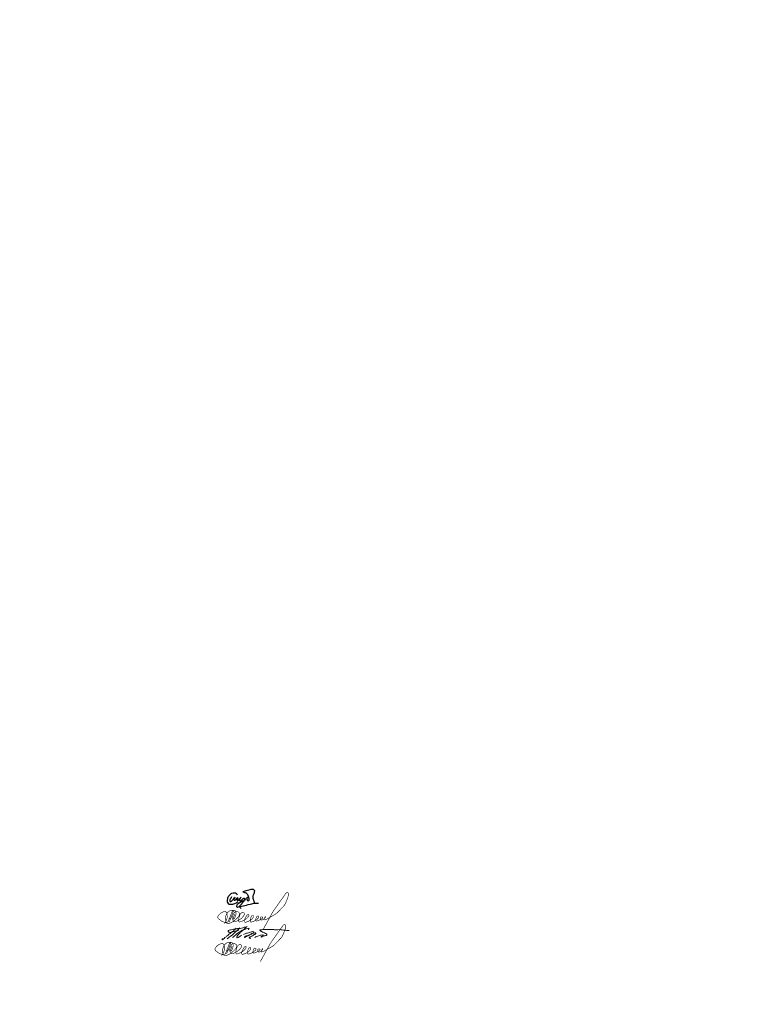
# Model space of a CAD drawing. Header units: millimetres. Extents: x 0 to 1470, y 0 to 297.
# Tile 1 of 4: x 0 to 224, y 0 to 297. Entities that reach past the tile are written whole.
import ezdxf

# ---------------------------------------------------------------- set-up
doc = ezdxf.new("R2010")
doc.units = ezdxf.units.MM
doc.linetypes.add('K5LT32770', pattern=[0])
doc.linetypes.add('K5LT_THIN', pattern=[0])

# ---------------------------------------------------------------- blocks, each defined once
blk = doc.blocks.new('U17')
at = {"color": 7, "linetype": 'K5LT32770', "lineweight": 30}
for points, knots in [([(65.64802958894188, 32.93018809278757), (65.57389807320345, 33.08664052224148), (65.47774436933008, 33.21484546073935), (65.35956847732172, 33.31480290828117), (65.20066693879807, 33.44920758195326), (64.96830061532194, 33.52954430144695), (64.76341551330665, 33.56480253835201), (64.48327913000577, 33.61301060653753), (64.14840455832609, 33.55010055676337), (63.88841680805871, 33.43980272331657), (63.56780752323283, 33.30378666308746), (63.28510540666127, 33.00341556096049), (63.07111032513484, 32.7186499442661), (62.86763211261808, 32.44787924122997), (62.69330624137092, 32.11644261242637), (62.61918791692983, 31.78595901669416), (62.56410815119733, 31.54036578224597), (62.52996644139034, 31.26083070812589), (62.58072643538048, 31.01672938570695), (62.62609304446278, 30.79856448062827), (62.71279613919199, 30.52847333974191), (62.86918754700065, 30.39173031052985), (63.03875577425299, 30.2434659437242), (63.34839377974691, 30.22278592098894), (63.59034032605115, 30.19942290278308), (63.99933687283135, 30.15992908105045), (64.43515831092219, 30.29819433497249), (64.83072310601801, 30.43019179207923), (65.18131956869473, 30.5471836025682), (65.51785753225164, 30.70743977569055), (65.84033699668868, 30.91096031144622)], [0, 0, 0, 0, 1, 1, 1, 2, 2, 2, 3, 3, 3, 4, 4, 4, 5, 5, 5, 6, 6, 6, 7, 7, 7, 8, 8, 8, 9, 9, 9, 10, 10, 10, 10]), ([(63.90764754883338, 32.43980420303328), (63.82708218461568, 32.25896263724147), (63.73413360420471, 32.08588597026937), (63.6288018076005, 31.92057420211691), (63.54389885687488, 31.78732424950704), (63.39061274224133, 31.68197958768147), (63.34995606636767, 31.53595938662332), (63.32196530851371, 31.43542937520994), (63.29733624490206, 31.30046702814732), (63.34034069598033, 31.20903679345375), (63.36985584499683, 31.14628568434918), (63.43439410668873, 31.0738873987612), (63.49418662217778, 31.04557549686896), (63.59063317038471, 30.99990782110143), (63.74450772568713, 31.06518509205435), (63.84995532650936, 31.11288308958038), (64.00243464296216, 31.18185533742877), (64.10272356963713, 31.35382595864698), (64.22495477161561, 31.47826716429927), (64.49842871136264, 31.75668565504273), (65.08838588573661, 32.47783931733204), (65.00379977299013, 32.35326586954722), (64.9661659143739, 32.29784093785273), (64.7538908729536, 32.0957215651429), (64.6864925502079, 31.93980494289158), (64.63672406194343, 31.82467248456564), (64.55655841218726, 31.67019873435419), (64.59995421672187, 31.56480549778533), (64.62679818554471, 31.49961088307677), (64.69966051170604, 31.41642894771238), (64.76341551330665, 31.39172883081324), (64.85149544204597, 31.35760469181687), (64.98468827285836, 31.4346769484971), (65.08072273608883, 31.47826716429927), (65.35652500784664, 31.60345431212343), (65.62594352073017, 32.31813446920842), (65.66726032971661, 32.21865068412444), (65.69242929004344, 32.15804814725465), (65.57555433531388, 31.84195393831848), (65.57110662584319, 31.65134383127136), (65.56857521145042, 31.54285806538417), (65.53265342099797, 31.37009790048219), (65.59033736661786, 31.32442123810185), (65.64686600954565, 31.27965939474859), (65.81763051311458, 31.3242181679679), (65.90764458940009, 31.37249809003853), (65.97822970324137, 31.41035709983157), (66.03098917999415, 31.48644229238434), (66.09033662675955, 31.54557475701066), (66.33045072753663, 31.78481906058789), (66.74284061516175, 32.38282576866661), (66.7345664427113, 32.33403512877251), (66.72821365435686, 32.29657439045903), (66.3734614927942, 31.91876553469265), (66.3211055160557, 31.67057457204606), (66.29788685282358, 31.56050762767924), (66.24795328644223, 31.40963981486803), (66.30187477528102, 31.32442123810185), (66.33961981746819, 31.26476823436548), (66.4352179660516, 31.20482256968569), (66.50379755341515, 31.18980605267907), (66.62784105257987, 31.16264489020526), (66.76838475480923, 31.31923152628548), (66.88841236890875, 31.40134420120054), (67.04300258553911, 31.50710166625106), (67.16649518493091, 31.65605500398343), (67.31148866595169, 31.7763436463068), (67.39044022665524, 31.84184297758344), (67.46213003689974, 31.92059518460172), (67.55187292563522, 31.96865105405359), (67.5945684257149, 31.99151380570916), (67.65182910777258, 32.02953137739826), (67.68648811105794, 32.02634327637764), (67.75341183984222, 32.02018731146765), (67.76648870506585, 31.84565919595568), (67.77302644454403, 31.75711290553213), (67.78616224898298, 31.57920328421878), (67.62976796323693, 31.40524716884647), (67.54225755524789, 31.23788290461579), (67.41902300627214, 31.00219597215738), (67.26224628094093, 30.78315339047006), (67.10956588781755, 30.564806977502), (66.89264773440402, 30.25459490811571), (66.68506797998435, 29.92423762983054), (66.40764384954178, 29.67057753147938), (66.24338841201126, 29.52039214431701), (66.0799878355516, 29.30190097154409), (65.86918310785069, 29.26673197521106), (65.77878804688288, 29.2516511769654), (65.64732792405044, 29.22794475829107), (65.58072199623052, 29.27634734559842), (65.52414926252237, 29.31745880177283), (65.49297753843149, 29.42096013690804), (65.47495292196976, 29.49750086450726), (65.44575184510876, 29.62150193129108), (65.48415450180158, 29.76920458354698), (65.5230297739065, 29.89173105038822), (65.58780214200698, 30.09587957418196), (65.75059283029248, 30.28022507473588), (65.90764458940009, 30.43019179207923), (66.0456321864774, 30.56195438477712), (66.22297557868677, 30.65679268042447), (66.38841310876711, 30.75711438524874), (66.58912007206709, 30.87882355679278), (66.80378931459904, 30.97758454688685), (67.01341218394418, 31.08403697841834), (67.1220400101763, 31.13920126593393), (67.2284554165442, 31.2000861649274), (67.3403347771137, 31.24749827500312), (67.49204394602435, 31.31178941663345), (67.67558434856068, 31.31494500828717), (67.81148792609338, 31.40134420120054), (67.9214985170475, 31.47128221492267), (68.00349121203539, 31.58755952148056), (68.09994903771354, 31.68018994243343), (68.33216050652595, 31.90318736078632), (68.50947940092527, 32.21521963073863), (68.80187107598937, 32.34365049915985), (68.84241448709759, 32.36145889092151), (68.91697071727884, 32.39327661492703), (68.9268708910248, 32.39172735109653), (68.9410867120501, 32.38950273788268), (68.82279983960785, 32.31665578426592), (68.77302496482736, 32.27634290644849), (68.71660124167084, 32.23064509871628), (68.650818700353, 32.18847365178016), (68.60956366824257, 32.13211235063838), (68.54157475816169, 32.03922808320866), (68.51629493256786, 31.90190337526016), (68.5134099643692, 31.78595901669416), (68.51039464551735, 31.6647759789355), (68.54290271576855, 31.52916170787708), (68.59994829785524, 31.42057494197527), (68.63646798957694, 31.35105938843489), (68.68277674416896, 31.25811340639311), (68.74417885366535, 31.22826753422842), (68.82414316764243, 31.1893990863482), (68.98008911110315, 31.22946542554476), (69.05187070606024, 31.28595975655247), (69.13006957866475, 31.34750468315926), (69.157759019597, 31.49473295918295), (69.17687052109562, 31.60326697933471), (69.2056766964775, 31.76685695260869), (69.14301682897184, 31.94516619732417), (69.10956292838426, 32.11288160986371), (69.07981409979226, 32.26202227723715), (69.04686304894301, 32.41322133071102), (68.99417848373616, 32.55518864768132), (68.92924539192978, 32.73016165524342), (68.83089694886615, 32.89430621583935), (68.73456348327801, 33.05518790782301), (68.6574988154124, 33.18388974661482), (68.60195212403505, 33.34510778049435), (68.48456385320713, 33.43018735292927), (68.41844488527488, 33.47810843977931), (68.33197027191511, 33.50387457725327), (68.25379496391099, 33.53595642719), (68.1227014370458, 33.58975503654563), (67.985481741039, 33.62866451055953), (67.84994940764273, 33.67057161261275), (67.71622703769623, 33.7119190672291), (67.5776204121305, 33.73843050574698), (67.44610385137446, 33.78595605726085), (67.38124783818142, 33.80939278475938), (67.26139213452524, 33.83290107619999), (67.25379644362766, 33.86287902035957), (67.24478561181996, 33.89844210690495), (67.39309048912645, 33.94970140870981), (67.46533459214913, 33.98787883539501), (67.6149589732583, 34.0669479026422), (67.77821672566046, 34.11949743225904), (67.93648774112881, 34.18018624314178), (68.43404557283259, 34.37097413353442), (68.94278588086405, 34.55253216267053), (69.46533163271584, 34.65133939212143), (69.6936322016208, 34.69450833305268), (69.9358690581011, 34.79072621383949), (70.15763830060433, 34.74749309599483), (70.28227561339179, 34.7231954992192), (70.42064026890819, 34.67818867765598), (70.52302237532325, 34.60326254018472), (70.62088814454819, 34.53164158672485), (70.72855049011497, 34.42593867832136), (70.76340663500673, 34.31480142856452), (70.79558886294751, 34.21218984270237), (70.75760623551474, 34.08300773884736), (70.744175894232, 33.96864809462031), (70.71851726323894, 33.75016430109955), (70.67680774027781, 33.52518036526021), (70.59032996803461, 33.32441827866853), (70.53240387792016, 33.18994022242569), (70.4103895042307, 33.07882449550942), (70.3691764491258, 32.93980346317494), (70.33948522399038, 32.83964819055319), (70.34122831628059, 32.72848740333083), (70.3307149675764, 32.62249624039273), (70.31739772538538, 32.48823740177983), (70.29591246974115, 32.35240589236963), (70.30186885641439, 32.21865068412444), (70.30891626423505, 32.06039576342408), (70.34502307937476, 31.90056699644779), (70.38840718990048, 31.74749753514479), (70.4236728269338, 31.62307197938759), (70.47776925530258, 31.50376638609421), (70.52302237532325, 31.3821134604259), (70.56121223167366, 31.27944854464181), (70.60490855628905, 31.17859716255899), (70.6384068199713, 31.074421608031), (70.66789345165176, 30.98272174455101), (70.70274433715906, 30.89029219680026), (70.71532978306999, 30.79557586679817), (70.727462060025, 30.70427002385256), (70.727462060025, 30.6113214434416), (70.71532978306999, 30.51673012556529)], [0, 0, 0, 0, 1, 1, 1, 2, 2, 2, 3, 3, 3, 4, 4, 4, 5, 5, 5, 6, 6, 6, 7, 7, 7, 8, 8, 8, 9, 9, 9, 10, 10, 10, 11, 11, 11, 12, 12, 12, 13, 13, 13, 14, 14, 14, 15, 15, 15, 16, 16, 16, 17, 17, 17, 18, 18, 18, 19, 19, 19, 20, 20, 20, 21, 21, 21, 22, 22, 22, 23, 23, 23, 24, 24, 24, 25, 25, 25, 26, 26, 26, 27, 27, 27, 28, 28, 28, 29, 29, 29, 30, 30, 30, 31, 31, 31, 32, 32, 32, 33, 33, 33, 34, 34, 34, 35, 35, 35, 36, 36, 36, 37, 37, 37, 38, 38, 38, 39, 39, 39, 40, 40, 40, 41, 41, 41, 42, 42, 42, 43, 43, 43, 44, 44, 44, 45, 45, 45, 46, 46, 46, 47, 47, 47, 48, 48, 48, 49, 49, 49, 50, 50, 50, 51, 51, 51, 52, 52, 52, 53, 53, 53, 54, 54, 54, 55, 55, 55, 56, 56, 56, 57, 57, 57, 58, 58, 58, 59, 59, 59, 60, 60, 60, 61, 61, 61, 62, 62, 62, 63, 63, 63, 64, 64, 64, 65, 65, 65, 66, 66, 66, 67, 67, 67, 68, 68, 68, 69, 69, 69, 70, 70, 70, 71, 71, 71, 71]), ([(66.81148940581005, 28.85327104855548), (66.57155407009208, 29.02453704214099), (66.42732351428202, 29.17197272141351), (66.37879773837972, 29.29557808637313), (66.2545476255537, 29.61206927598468), (67.38218914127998, 29.6264211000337), (67.88841088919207, 29.77634660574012), (68.58147206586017, 29.98160753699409), (69.27595915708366, 30.19543275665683), (69.98456163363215, 30.3340380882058), (70.4199317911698, 30.41919814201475), (70.86007067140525, 30.53038100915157), (71.30186737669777, 30.53596086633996), (71.5478266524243, 30.53906731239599), (71.79462115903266, 30.52304169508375), (72.04225089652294, 30.48788401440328)], [0, 0, 0, 0, 1, 1, 1, 2, 2, 2, 3, 3, 3, 4, 4, 4, 5, 5, 5, 5])]:
    blk.add_open_spline(points, degree=3, knots=knots, dxfattribs=at)
blk = doc.blocks.new('U18')
at = {"color": 7, "linetype": 'K5LT_THIN', "const_width": 0.18}
for points in [[(64.04964859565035, 17.59320270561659), (63.66948516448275, 16.62952065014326), (63.59005243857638, 16.44735359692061), (63.53022868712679, 16.24286150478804), (63.52707965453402, 16.16421263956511), (63.53337771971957, 16.09499763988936), (63.58375437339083, 16.05724715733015), (63.69393808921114, 16.07297694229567), (63.79783208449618, 16.17679446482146), (63.9489537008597, 16.34668403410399), (64.02450592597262, 16.48510902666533), (64.06858451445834, 16.59522246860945), (64.33784134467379, 17.36682962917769), (64.37736661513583, 17.63769310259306), (64.36042482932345, 17.91420393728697), (64.28983290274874, 18.28264885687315), (64.21497829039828, 18.44721036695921), (64.08523542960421, 18.59182655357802), (63.90558130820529, 18.68159055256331), (63.60616333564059, 18.72148620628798), (63.32171781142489, 18.72148620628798), (63.0023418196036, 18.70153587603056), (62.69793016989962, 18.63172220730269), (62.51329071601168, 18.54694699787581), (62.24381787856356, 18.37240784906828), (61.94938523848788, 18.15797805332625), (61.80466969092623, 17.97845506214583), (61.61503655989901, 17.67924505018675), (61.46353299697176, 17.41015260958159), (61.31800324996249, 17.02235102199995), (61.21657712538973, 16.68743097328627), (61.17591340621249, 16.35032587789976), (61.19944412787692, 15.84086668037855), (61.24650557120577, 15.40194457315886), (61.36415059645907, 15.03356945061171), (61.48180420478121, 14.89248537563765), (61.67004139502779, 14.77491861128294), (61.85044319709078, 14.72788893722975), (62.00730617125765, 14.72788893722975), (62.25830013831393, 14.76708119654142), (62.54066021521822, 14.82978575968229), (62.7681151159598, 14.90032284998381), (62.9485088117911, 14.99437719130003), (63.20734627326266, 15.11194395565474), (63.53153307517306, 15.30410861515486), (63.63814408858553, 15.38591545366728), (63.74475510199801, 15.48103743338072), (63.9484551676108, 15.64844756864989), (64.58194739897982, 16.17595630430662), (64.81557591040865, 16.40942352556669), (65.05259449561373, 16.68349480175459), (65.25471575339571, 16.97449814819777), (65.32985265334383, 17.16221284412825), (65.37279279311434, 17.41428833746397), (65.39426310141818, 17.66100090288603), (65.36742527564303, 17.82190060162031), (65.32448513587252, 17.9828003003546), (65.19031364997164, 18.11688506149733), (65.04539902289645, 18.20806091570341), (64.84144957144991, 18.25632780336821), (64.70190246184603, 18.28314774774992), (64.433551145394, 18.28314774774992), (64.30473883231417, 18.28314774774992), (64.2627874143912, 18.27904694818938), (64.20676906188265, 18.26993733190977), (64.16508371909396, 18.25301020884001), (64.11688382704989, 18.22958272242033), (64.08561761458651, 18.20094185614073), (64.00224669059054, 18.12022757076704), (63.92929489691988, 18.03300785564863), (63.81607825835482, 17.89425855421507), (63.70857818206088, 17.73444145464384), (63.61944086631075, 17.56151866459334), (63.54078085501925, 17.38859587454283), (63.43143637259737, 17.07648479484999), (63.35551817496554, 16.84228425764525), (63.32909615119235, 16.59458887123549), (63.34774954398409, 16.14724063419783), (63.40157420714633, 15.92930864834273), (63.47555644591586, 15.66593837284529), (63.55415804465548, 15.51807951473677), (63.6251822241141, 15.41890155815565), (63.6889611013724, 15.33239531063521), (63.74363334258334, 15.2891471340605), (63.81694252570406, 15.25120210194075), (63.85851175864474, 15.23841571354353), (63.93843467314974, 15.22121423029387), (64.01136143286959, 15.21963279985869), (64.12234289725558, 15.21963279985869), (64.23173720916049, 15.25131684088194), (64.40931422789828, 15.30359977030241), (64.98619825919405, 15.6012831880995), (65.8079362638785, 16.11432933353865), (66.09812314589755, 16.35250597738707), (66.30000336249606, 16.55226867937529), (66.54345305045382, 16.82916861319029), (66.76390369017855, 17.14530568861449), (66.87998659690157, 17.36162626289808), (66.90271980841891, 17.41183387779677), (66.91682822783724, 17.48230105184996), (66.91357119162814, 17.56036126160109), (66.9038081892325, 17.63191103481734), (66.87731130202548, 17.71965455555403), (66.83360655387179, 17.81383364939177), (66.7871683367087, 17.86979335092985), (66.69507296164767, 17.94673108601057), (66.63525755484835, 17.98336404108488), (66.55228526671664, 18.01228928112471), (66.47703201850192, 18.01807134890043), (66.38827664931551, 18.01614564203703), (66.26864583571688, 18.01035856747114), (66.17989046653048, 17.98336404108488), (66.09691817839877, 17.94673108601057), (66.02552850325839, 17.9100931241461), (65.89076716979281, 17.80692415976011), (65.76365001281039, 17.68966173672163), (65.68360240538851, 17.58271622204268), (65.62579758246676, 17.47680335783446), (65.51342876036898, 17.2262843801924), (65.4318273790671, 16.98167210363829), (65.28495986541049, 16.56854223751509), (65.22125585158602, 16.29830234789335), (65.17799170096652, 16.03409897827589), (65.16837842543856, 15.69784193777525), (65.17726047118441, 15.54517882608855), (65.20330889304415, 15.41974967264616), (65.23295481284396, 15.32876842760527), (65.25645215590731, 15.28179358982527), (65.30346376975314, 15.22894691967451), (65.3401890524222, 15.20105939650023), (65.39600784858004, 15.18637728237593), (65.47680313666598, 15.18344383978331), (65.57006175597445, 15.19768696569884), (66.12339027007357, 15.36620455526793), (66.72678787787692, 15.63741230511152), (67.5138278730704, 16.15792667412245), (67.75205118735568, 16.38482361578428), (67.97539336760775, 16.62660222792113), (68.19400770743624, 16.91875302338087), (68.26307923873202, 17.10282581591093), (68.26307923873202, 17.23102372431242), (68.26233155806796, 17.28983205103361), (68.25195367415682, 17.33530520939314), (68.23997242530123, 17.36243450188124), (68.21762163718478, 17.39036196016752), (68.18249161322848, 17.42386692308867), (68.14017469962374, 17.4493997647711), (68.10504491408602, 17.46456080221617), (68.06886799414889, 17.46653139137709), (67.99893243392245, 17.4620214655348), (67.9290049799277, 17.43384456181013), (67.86224348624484, 17.39465730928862), (67.80010969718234, 17.33574425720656), (67.73159487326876, 17.24976676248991), (67.62256605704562, 17.09685420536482), (67.49921281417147, 16.91423809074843), (67.38042934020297, 16.72705226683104), (67.26620729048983, 16.49877345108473), (67.14175732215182, 16.22410350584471), (67.02672107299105, 15.97693699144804), (66.97494871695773, 15.81024527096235), (66.93468387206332, 15.57457798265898), (66.93468387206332, 15.38489275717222), (66.95194132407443, 15.21245389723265), (66.98361475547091, 15.17887907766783), (67.03732330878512, 15.12322365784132), (67.07710607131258, 15.10136264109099), (67.14274604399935, 15.08148216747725), (67.22031743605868, 15.07751106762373), (67.33170611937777, 15.08943432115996), (67.44110877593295, 15.12322365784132), (67.93148119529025, 15.28267663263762), (68.26376063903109, 15.44269829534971), (68.75675017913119, 15.74159895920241), (69.08560664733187, 15.9768621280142), (69.25904567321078, 16.13532232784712), (69.41762025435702, 16.32844984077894), (69.56637365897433, 16.5470902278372), (69.64321405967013, 16.68838387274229), (69.66165978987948, 16.81738996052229), (69.66783316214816, 16.90837126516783), (69.66480047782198, 16.96436088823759), (69.64057190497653, 17.02035051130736), (69.59665949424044, 17.07331686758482), (69.52548582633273, 17.11720358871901), (69.47854073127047, 17.12628328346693), (69.38767511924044, 17.13082313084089), (69.33467300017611, 17.12930649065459), (69.26047475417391, 17.10358410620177), (69.20596034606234, 17.07180529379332), (69.16507251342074, 17.04002642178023), (69.11446316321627, 16.96698998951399), (69.048856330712, 16.86866014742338), (68.97779066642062, 16.73208099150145), (68.86845452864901, 16.49717205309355), (68.80831487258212, 16.33328401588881), (68.74271662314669, 16.09291231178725), (68.70991308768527, 15.83068948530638), (68.6825769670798, 15.59578048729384), (68.68710525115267, 15.46296292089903), (68.70057399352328, 15.39029562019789), (68.71673472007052, 15.32570027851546), (68.7355874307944, 15.27725374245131), (68.75444037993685, 15.22611826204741), (68.79753000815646, 15.1776717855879), (68.916039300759, 15.14806305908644), (69.09379894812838, 15.17497777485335), (69.51492531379, 15.28372430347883), (69.8167196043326, 15.4057111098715), (70.35714442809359, 15.70982509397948), (70.66452248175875, 15.94446467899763), (70.91214306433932, 16.1663079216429), (71.13578422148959, 16.37504052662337), (71.20709092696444, 16.51459300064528), (71.22492177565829, 16.72243761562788), (71.21092135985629, 16.82064270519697), (71.18749864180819, 16.87183802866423), (71.13187081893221, 16.92011492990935), (71.02354819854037, 16.94059407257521), (70.93279059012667, 16.94644599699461), (70.85520227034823, 16.94351756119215), (70.79079206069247, 16.91572480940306), (70.74248440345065, 16.88647031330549), (70.68093235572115, 16.81191223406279), (70.6035187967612, 16.68667268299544), (70.49297769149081, 16.47797005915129), (70.40015943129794, 16.2484190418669), (70.35375435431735, 16.07915311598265), (70.30318672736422, 15.91609823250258), (70.28121812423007, 15.77730899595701), (70.28007967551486, 15.71840589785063), (70.29255135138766, 15.65044307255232), (70.32202298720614, 15.6062670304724), (70.39903767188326, 15.51920699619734), (70.47888596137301, 15.45536994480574), (70.56101067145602, 15.4371357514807), (70.73211486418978, 15.46904927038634), (70.99219043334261, 15.56707977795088), (71.43235237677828, 15.75222515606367), (71.76840407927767, 15.90721809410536), (72.0355256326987, 16.07655888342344), (72.25094111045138, 16.23442041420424), (72.41067893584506, 16.37954544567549), (72.45636947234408, 16.47339528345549), (72.45636947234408, 16.53934257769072), (72.42337496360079, 16.60528993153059), (72.38021857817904, 16.65094768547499), (72.30915291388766, 16.68645315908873), (72.22285707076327, 16.7168900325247), (72.11116941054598, 16.72957664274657), (72.03756125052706, 16.72196363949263), (71.97918326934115, 16.7168900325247), (71.90557510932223, 16.6788452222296), (71.8268903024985, 16.56977945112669), (71.79897244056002, 16.49115049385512), (71.7786656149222, 16.37447678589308), (71.7786656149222, 16.27301895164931), (71.79897244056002, 16.12590342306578), (71.81420261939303, 15.99400877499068), (71.83704359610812, 15.9052325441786), (71.85735042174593, 15.8443588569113), (71.88781077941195, 15.80631404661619), (71.92334778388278, 15.78095083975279), (71.9868024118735, 15.77080356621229), (72.13147647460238, 15.76826923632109), (72.28123529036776, 15.79109811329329), (72.44113929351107, 15.87226140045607), (72.5832789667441, 15.9610375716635), (72.76203568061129, 16.08360313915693), (72.92152412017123, 16.22336518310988), (73.06874067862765, 16.36312222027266), (73.26257784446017, 16.60340916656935), (73.29447562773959, 16.66225236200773), (73.30673964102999, 16.72845410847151), (73.28466279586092, 16.75542372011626), (73.22822911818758, 16.75297420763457), (73.17915709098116, 16.71864610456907), (73.1129022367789, 16.6230202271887), (72.99758346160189, 16.45138954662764), (72.88471586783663, 16.24297624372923), (72.83564384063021, 16.14735537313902), (72.81846935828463, 16.00023978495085), (72.83319265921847, 15.92913400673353), (72.85964806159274, 15.87747472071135), (72.88347799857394, 15.84057735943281), (72.9210339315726, 15.81381725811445), (72.958191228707, 15.80064177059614), (73.02650673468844, 15.7994444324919), (73.09602696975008, 15.82100116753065), (73.38218386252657, 15.9310247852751), (73.90121347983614, 16.16099983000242), (74.55083329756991, 16.54327380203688), (75.72356231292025, 17.19323837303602), (76.3406694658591, 17.57370137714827), (76.75010521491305, 17.90846675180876), (77.34565932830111, 18.49120187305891), (78.04459221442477, 19.23560994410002), (78.89363296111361, 20.10900413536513), (79.26820452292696, 20.7079030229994), (79.74266536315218, 21.83083349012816), (79.94898254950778, 22.31609189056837), (80.07851774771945, 22.79932975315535), (80.15623052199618, 23.19627588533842), (80.18298513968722, 23.51028775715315), (80.18298513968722, 23.65058356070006), (80.14469773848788, 23.82063775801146), (80.05961520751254, 23.95242768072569), (79.92772848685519, 24.01194935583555), (79.7873337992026, 24.01619988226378), (79.69374282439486, 24.00344341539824), (79.60014350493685, 23.96518408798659), (79.48101933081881, 23.87165355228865), (79.39593679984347, 23.78237348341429), (79.23427112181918, 23.5613034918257), (76.50769431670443, 19.70571225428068), (75.99516232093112, 18.9841031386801), (75.53789241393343, 18.30819665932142), (72.5458307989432, 12.86337410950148)], [(63.66411764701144, 18.55496906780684), (63.48278505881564, 18.53798210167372), (63.40911038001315, 18.50400316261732), (63.2731109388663, 18.37942218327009), (63.13711149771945, 18.12460279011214), (62.7404382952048, 17.10531025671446), (62.24362666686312, 15.78164928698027), (62.04151375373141, 15.34961175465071), (61.9086385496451, 15.19469862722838), (61.60136015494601, 15.0314841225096), (61.45903785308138, 14.99860775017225), (61.24865753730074, 14.99616318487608), (60.98934633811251, 15.05483680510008), (60.73737199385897, 15.13306164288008), (60.44626267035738, 15.24307029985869), (60.21462829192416, 15.35767864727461), (59.98999841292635, 15.46473395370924), (59.78956372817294, 15.61323141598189), (59.58566434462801, 15.7824475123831), (59.3714037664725, 15.95512085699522), (59.13986070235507, 16.12433689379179), (58.98991901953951, 16.27780323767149), (58.9159537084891, 16.39519542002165), (58.87244017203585, 16.54736965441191), (58.87679393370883, 16.70824437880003), (58.94206006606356, 16.8952057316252), (59.06388456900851, 17.0995531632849), (59.40488011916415, 17.50432675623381), (59.7240067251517, 17.80402063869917), (60.07774813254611, 18.02687161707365), (60.51606543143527, 18.21898144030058), (60.80202300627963, 18.30396115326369), (60.97979934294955, 18.3274635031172), (61.07287533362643, 18.32347744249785), (61.16993935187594, 18.30487411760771), (61.30821545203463, 18.24110191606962), (61.41608936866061, 18.16704272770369), (61.52571637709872, 18.03482877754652), (61.63156302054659, 17.80061327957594), (61.6882708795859, 17.42284917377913), (61.72228748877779, 17.13197052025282), (61.73509128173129, 16.74484741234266), (61.72173078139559, 16.53453337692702), (61.66159946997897, 16.27080392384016), (61.57502944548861, 15.94614594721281), (61.492140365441, 15.72044133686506), (61.34081943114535, 15.35911047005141), (61.20943958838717, 15.12607228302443), (60.88755447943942, 14.67969184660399)], [(63.66096861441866, 18.54985552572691), (62.33578856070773, 15.13290202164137)], [(62.16632945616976, 16.04075908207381), (63.07512743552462, 16.47896283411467)]]:
    blk.add_lwpolyline(points, dxfattribs=at)
blk = doc.blocks.new('U19')
at = {"color": 7, "linetype": 'K5LT_THIN', "lineweight": 18}
blk.add_arc((43.27571638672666, 46.08685816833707), 32.6329467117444, 306.17976253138, 315.0279867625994, dxfattribs=at)
for points, knots in [([(61.11922055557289, 19.81577042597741), (61.10386585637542, 19.78222842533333), (61.06954790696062, 19.70726162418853), (61.01773687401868, 19.57224515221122), (61.19544878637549, 19.43143747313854), (61.53351129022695, 19.73846738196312), (61.87561359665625, 20.17808190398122), (62.53405938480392, 20.60864180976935), (63.19023857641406, 21.19206302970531), (63.92029909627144, 21.75737657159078), (64.65246162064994, 22.37156868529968), (65.07123060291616, 22.79341511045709), (65.26494071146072, 22.9885487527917)], [0, 0, 0, 0, 0.1136526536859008, 0.2540151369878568, 0.3767067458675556, 0.6606791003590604, 1.362779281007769, 2.210229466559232, 2.93150383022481, 4.01501653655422, 4.972839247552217, 5.797245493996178, 5.797245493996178, 5.797245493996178, 5.797245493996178]), ([(66.12054212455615, 22.38479224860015), (65.59059010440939, 22.24182860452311), (64.68968976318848, 21.99879529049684), (63.69185245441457, 21.69097878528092), (63.0372481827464, 21.69406451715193), (62.80653221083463, 22.00236834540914), (62.95022510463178, 22.33503174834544), (63.35058029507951, 22.36671138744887), (63.83141759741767, 22.51399524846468), (64.66423108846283, 22.63306194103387), (65.82186553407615, 22.94826541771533), (66.93906938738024, 22.8302436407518), (67.88245169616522, 23.46451623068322), (68.15050655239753, 23.11486214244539), (68.01207356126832, 23.05934639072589), (67.90540874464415, 23.01657062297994)], [0, 0, 0, 0, 1.640413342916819, 2.788646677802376, 3.181002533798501, 3.475016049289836, 3.785470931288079, 4.050236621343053, 4.60441585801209, 5.320543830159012, 6.566646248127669, 8.105836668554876, 8.942503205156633, 9.01600083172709, 9.26277644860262, 9.26277644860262, 9.26277644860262, 9.26277644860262]), ([(64.11379589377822, 20.14011043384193), (64.5246211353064, 20.48121800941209), (65.26529884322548, 21.09620158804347), (66.34640183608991, 21.86929155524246), (67.30768418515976, 22.49157594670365), (68.25949113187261, 22.67646785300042), (68.81882633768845, 22.88037703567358), (69.10799933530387, 22.92853956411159), (69.15855857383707, 22.90243314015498), (69.17127699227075, 22.82210748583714), (69.06346559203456, 22.75098197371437), (68.99424035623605, 22.6664706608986), (68.94113781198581, 22.60713050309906), (68.92924073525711, 22.59383595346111)], [0, 0, 0, 0, 1.600080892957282, 2.884789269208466, 3.99916787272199, 4.989608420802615, 5.748813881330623, 5.808954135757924, 5.844678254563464, 5.908099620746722, 6.008556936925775, 6.193432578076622, 6.246810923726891, 6.246810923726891, 6.246810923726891, 6.246810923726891]), ([(66.66407907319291, 21.78869819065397), (66.4389057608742, 21.56321254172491), (66.05794064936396, 21.18171899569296), (65.61594647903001, 20.70404633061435), (65.24760125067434, 19.64783828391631), (66.1659147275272, 20.3089418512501), (66.87376033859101, 20.81852737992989)], [0, 0, 0, 0, 0.943721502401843, 1.596658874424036, 2.060412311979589, 3.620108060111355, 3.620108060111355, 3.620108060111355, 3.620108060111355]), ([(68.55109203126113, 23.49756201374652), (68.25899268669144, 23.21224578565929), (67.67261716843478, 22.63948705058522), (67.05987665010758, 22.09502426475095), (66.75236903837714, 21.8217822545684)], [0, 0, 0, 0, 1.224779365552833, 2.458686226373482, 2.458686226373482, 2.458686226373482, 2.458686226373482]), ([(67.48065762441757, 21.09412648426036), (67.79215837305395, 21.20423383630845), (68.30234519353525, 21.38457150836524), (69.01542568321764, 21.59307655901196), (69.57772533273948, 21.72639265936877), (70.04118509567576, 21.88241428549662), (70.38200215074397, 21.96322784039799), (70.66920285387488, 21.80596128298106), (70.45700615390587, 21.47784029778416), (69.9266116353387, 21.23918006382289), (69.01890654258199, 20.72256358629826), (68.43983687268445, 20.57075089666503), (67.62773757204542, 20.06532659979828), (68.10149018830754, 20.64518364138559), (68.76854460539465, 20.68500086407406), (69.82348157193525, 21.26656729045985), (70.49614235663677, 21.51850972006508), (71.32295397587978, 21.59349496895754), (71.05887010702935, 21.11387511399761), (70.62061839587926, 21.0573831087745), (70.23135873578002, 20.59238921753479), (69.6825564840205, 20.45565704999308), (69.36232924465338, 20.25479223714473), (69.1254211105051, 20.05943762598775), (69.3462938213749, 19.79663825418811), (69.55860401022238, 19.87191424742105), (69.70975718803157, 19.92550661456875)], [0, 0, 0, 0, 0.9909634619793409, 1.623034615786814, 2.227872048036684, 2.723592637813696, 3.088374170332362, 3.278162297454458, 3.505493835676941, 3.998109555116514, 5.147712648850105, 6.302848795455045, 6.63349506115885, 6.869523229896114, 7.817375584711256, 8.90398493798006, 10.18180615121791, 10.43655857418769, 10.7724889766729, 11.22154742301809, 11.80402726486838, 12.45601227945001, 12.8325512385, 13.02892191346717, 13.20328184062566, 13.63422273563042, 13.63422273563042, 13.63422273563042, 13.63422273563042]), ([(70.93030230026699, 20.20168662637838), (71.12728244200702, 20.28651170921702), (71.52440462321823, 20.45752347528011), (72.08135102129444, 20.65457223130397), (72.6867855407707, 20.84705640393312), (73.04044240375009, 20.9005492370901), (73.42003317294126, 20.99475744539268), (73.44071260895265, 20.82164878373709), (73.23897460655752, 20.71242800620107), (73.17106780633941, 20.43062837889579), (73.02017115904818, 20.28165473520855), (72.71356556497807, 20.17520339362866), (72.86420131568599, 20.4014414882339), (73.06617495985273, 20.45303508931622), (73.35854046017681, 20.58829572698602), (73.74013015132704, 20.61720202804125), (74.08810247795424, 20.74893016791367), (74.3460791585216, 20.81473335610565), (74.58786045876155, 20.8317493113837), (74.53644033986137, 21.08342973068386), (74.36766717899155, 21.26517997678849), (74.02104978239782, 21.41034747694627), (73.66440903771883, 21.64128292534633), (73.26318359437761, 21.7861501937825), (72.95088994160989, 21.9637119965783), (72.67323220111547, 22.08055416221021), (72.50464219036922, 22.2135870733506), (72.37640941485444, 22.33952521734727), (72.47398016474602, 22.53272886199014), (72.79603622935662, 22.48766456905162), (73.25049800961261, 22.54310277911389), (74.47227159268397, 22.49957633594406), (75.87000921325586, 22.56763665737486), (77.34889225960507, 22.48021741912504), (78.30580414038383, 22.54449935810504), (79.11736929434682, 22.44410983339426), (79.86531197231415, 22.33067732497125), (80.46247099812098, 22.33348772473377), (80.93687331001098, 22.26501116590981), (81.16696165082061, 22.2485195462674), (81.27722300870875, 22.24061654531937)], [0, 0, 0, 0, 0.6416303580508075, 1.293560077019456, 1.794076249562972, 2.471832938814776, 2.611862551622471, 2.671967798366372, 2.913963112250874, 3.197799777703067, 3.472127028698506, 3.653660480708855, 3.783752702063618, 4.02206151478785, 4.33701123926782, 4.714930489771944, 5.169514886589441, 5.417603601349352, 5.569150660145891, 5.768386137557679, 5.982635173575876, 6.339041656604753, 6.859113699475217, 7.263982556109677, 7.608077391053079, 7.940186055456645, 8.151130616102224, 8.270541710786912, 8.42941520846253, 8.641048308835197, 9.14718134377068, 9.852257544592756, 12.26392269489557, 13.36561065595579, 14.28805013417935, 15.1318853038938, 15.81143494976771, 16.55596823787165, 16.9162960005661, 17.24785928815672, 17.24785928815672, 17.24785928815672, 17.24785928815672])]:
    blk.add_open_spline(points, degree=3, knots=knots, dxfattribs=at)
blk = doc.blocks.new('U20')
at = {"color": 7, "linetype": 'K5LT_THIN', "const_width": 0.18}
for points in [[(64.88700103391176, 27.25592024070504), (64.50683760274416, 26.29223818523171), (64.42740487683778, 26.11007113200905), (64.3675811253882, 25.90557903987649), (64.36443209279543, 25.82693017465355), (64.37073015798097, 25.7577151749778), (64.42110681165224, 25.7199646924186), (64.53129052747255, 25.73569447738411), (64.63518452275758, 25.8395119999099), (64.78630613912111, 26.00940156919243), (64.86185836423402, 26.14782656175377), (64.90593695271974, 26.2579400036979), (65.1751937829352, 27.02954716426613), (65.21471905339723, 27.30041063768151), (65.19777726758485, 27.57692147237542), (65.12718534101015, 27.9453663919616), (65.05233072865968, 28.10992790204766), (64.92258786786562, 28.25454408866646), (64.74293374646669, 28.34430808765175), (64.44351577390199, 28.38420374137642), (64.1590702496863, 28.38420374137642), (63.83969425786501, 28.36425341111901), (63.53528260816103, 28.29443974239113), (63.35064315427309, 28.20966453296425), (63.08117031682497, 28.03512538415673), (62.78673767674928, 27.82069558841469), (62.64202212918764, 27.64117259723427), (62.45238899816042, 27.3419625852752), (62.30088543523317, 27.07287014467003), (62.15535568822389, 26.6850685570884), (62.05392956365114, 26.35014850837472), (62.01326584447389, 26.01304341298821), (62.03679656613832, 25.503584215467), (62.08385800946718, 25.0646621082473), (62.20150303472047, 24.69628698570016), (62.31915664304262, 24.55520291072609), (62.5073938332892, 24.43763614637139), (62.68779563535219, 24.3906064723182), (62.84465860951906, 24.3906064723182), (63.09565257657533, 24.42979873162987), (63.37801265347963, 24.49250329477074), (63.60546755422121, 24.56304038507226), (63.78586125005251, 24.65709472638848), (64.04469871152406, 24.77466149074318), (64.36888551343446, 24.96682615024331), (64.47549652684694, 25.04863298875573), (64.58210754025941, 25.14375496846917), (64.78580760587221, 25.31116510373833), (65.41929983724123, 25.83867383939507), (65.65292834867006, 26.07214106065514), (65.88994693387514, 26.34621233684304), (66.09206819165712, 26.63721568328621), (66.16720509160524, 26.8249303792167), (66.21014523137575, 27.07700587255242), (66.23161553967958, 27.32371843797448), (66.20477771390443, 27.48461813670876), (66.16183757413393, 27.64551783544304), (66.02766608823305, 27.77960259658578), (65.88275146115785, 27.87077845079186), (65.67880200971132, 27.91904533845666), (65.53925490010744, 27.94586528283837), (65.27090358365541, 27.94586528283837), (65.14209127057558, 27.94586528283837), (65.1001398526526, 27.94176448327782), (65.04412150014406, 27.93265486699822), (65.00243615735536, 27.91572774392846), (64.9542362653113, 27.89230025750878), (64.92297005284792, 27.86365939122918), (64.83959912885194, 27.78294510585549), (64.76664733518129, 27.69572539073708), (64.65343069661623, 27.55697608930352), (64.54593062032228, 27.39715898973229), (64.45679330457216, 27.22423619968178), (64.37813329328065, 27.05131340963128), (64.26878881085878, 26.73920232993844), (64.19287061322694, 26.50500179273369), (64.16644858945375, 26.25730640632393), (64.1851019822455, 25.80995816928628), (64.23892664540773, 25.59202618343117), (64.31290888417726, 25.32865590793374), (64.39151048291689, 25.18079704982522), (64.4625346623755, 25.0816190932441), (64.5263135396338, 24.99511284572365), (64.58098578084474, 24.95186466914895), (64.65429496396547, 24.9139196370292), (64.69586419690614, 24.90113324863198), (64.77578711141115, 24.88393176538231), (64.848713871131, 24.88235033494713), (64.95969533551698, 24.88235033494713), (65.06908964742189, 24.91403437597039), (65.24666666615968, 24.96631730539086), (65.82355069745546, 25.26400072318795), (66.64528870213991, 25.7770468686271), (66.93547558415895, 26.01522351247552), (67.13735580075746, 26.21498621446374), (67.38080548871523, 26.49188614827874), (67.60125612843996, 26.80802322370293), (67.71733903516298, 27.02434379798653), (67.74007224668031, 27.07455141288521), (67.75418066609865, 27.14501858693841), (67.75092362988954, 27.22307879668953), (67.74116062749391, 27.29462856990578), (67.71466374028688, 27.38237209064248), (67.6709589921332, 27.47655118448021), (67.62452077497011, 27.5325108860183), (67.53242539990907, 27.60944862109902), (67.47260999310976, 27.64608157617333), (67.38963770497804, 27.67500681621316), (67.31438445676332, 27.68078888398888), (67.22562908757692, 27.67886317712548), (67.10599827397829, 27.67307610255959), (67.01724290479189, 27.64608157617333), (66.93427061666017, 27.60944862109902), (66.86288094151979, 27.57281065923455), (66.72811960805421, 27.46964169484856), (66.60100245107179, 27.35237927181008), (66.52095484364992, 27.24543375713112), (66.46315002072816, 27.1395208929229), (66.35078119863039, 26.88900191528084), (66.2691798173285, 26.64438963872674), (66.12231230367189, 26.23125977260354), (66.05860828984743, 25.9610198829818), (66.01534413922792, 25.69681651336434), (66.00573086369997, 25.3605594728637), (66.01461290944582, 25.20789636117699), (66.04066133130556, 25.08246720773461), (66.07030725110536, 24.99148596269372), (66.09380459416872, 24.94451112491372), (66.14081620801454, 24.89166445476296), (66.17754149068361, 24.86377693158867), (66.23336028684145, 24.84909481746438), (66.31415557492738, 24.84616137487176), (66.40741419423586, 24.86040450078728), (66.96074270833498, 25.02892209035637), (67.56414031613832, 25.30012984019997), (68.3511803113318, 25.8206442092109), (68.58940362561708, 26.04754115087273), (68.81274580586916, 26.28931976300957), (69.03136014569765, 26.58147055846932), (69.10043167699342, 26.76554335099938), (69.10043167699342, 26.89374125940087), (69.09968399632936, 26.95254958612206), (69.08930611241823, 26.99802274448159), (69.07732486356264, 27.02515203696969), (69.05497407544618, 27.05307949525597), (69.01984405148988, 27.08658445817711), (68.97752713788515, 27.11211729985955), (68.94239735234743, 27.12727833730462), (68.9062204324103, 27.12924892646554), (68.83628487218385, 27.12473900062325), (68.7663574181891, 27.09656209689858), (68.69959592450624, 27.05737484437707), (68.63746213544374, 26.998461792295), (68.56894731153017, 26.91248429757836), (68.45991849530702, 26.75957174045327), (68.33656525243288, 26.57695562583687), (68.21778177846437, 26.38976980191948), (68.10355972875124, 26.16149098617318), (67.97910976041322, 25.88682104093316), (67.86407351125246, 25.63965452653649), (67.81230115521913, 25.4729628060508), (67.77203631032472, 25.23729551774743), (67.77203631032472, 25.04761029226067), (67.78929376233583, 24.8751714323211), (67.82096719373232, 24.84159661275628), (67.87467574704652, 24.78594119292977), (67.91445850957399, 24.76408017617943), (67.98009848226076, 24.74419970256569), (68.05766987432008, 24.74022860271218), (68.16905855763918, 24.7521518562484), (68.27846121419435, 24.78594119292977), (68.76883363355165, 24.94539416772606), (69.1011130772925, 25.10541583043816), (69.5941026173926, 25.40431649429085), (69.92295908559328, 25.63957966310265), (70.09639811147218, 25.79803986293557), (70.25497269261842, 25.99116737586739), (70.40372609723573, 26.20980776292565), (70.48056649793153, 26.35110140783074), (70.49901222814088, 26.48010749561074), (70.50518560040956, 26.57108880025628), (70.50215291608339, 26.62707842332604), (70.47792434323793, 26.6830680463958), (70.43401193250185, 26.73603440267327), (70.36283826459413, 26.77992112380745), (70.31589316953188, 26.78900081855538), (70.22502755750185, 26.79354066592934), (70.17202543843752, 26.79202402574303), (70.09782719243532, 26.76630164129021), (70.04331278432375, 26.73452282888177), (70.00242495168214, 26.70274395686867), (69.95181560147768, 26.62970752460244), (69.8862087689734, 26.53137768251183), (69.81514310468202, 26.3947985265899), (69.70580696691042, 26.159889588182), (69.64566731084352, 25.99600155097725), (69.5800690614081, 25.75562984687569), (69.54726552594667, 25.49340702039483), (69.5199294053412, 25.25849802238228), (69.52445768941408, 25.12568045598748), (69.53792643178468, 25.05301315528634), (69.55408715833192, 24.9884178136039), (69.5729398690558, 24.93997127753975), (69.59179281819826, 24.88883579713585), (69.63488244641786, 24.84038932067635), (69.7533917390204, 24.81078059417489), (69.93115138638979, 24.83769530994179), (70.3522777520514, 24.94644183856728), (70.65407204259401, 25.06842864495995), (71.194496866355, 25.37254262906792), (71.50187492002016, 25.60718221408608), (71.74949550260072, 25.82902545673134), (71.97313665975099, 26.03775806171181), (72.04444336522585, 26.17731053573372), (72.0622742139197, 26.38515515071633), (72.04827379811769, 26.48336024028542), (72.0248510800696, 26.53455556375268), (71.96922325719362, 26.58283246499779), (71.86090063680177, 26.60331160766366), (71.77014302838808, 26.60916353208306), (71.69255470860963, 26.6062350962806), (71.62814449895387, 26.57844234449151), (71.57983684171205, 26.54918784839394), (71.51828479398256, 26.47462976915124), (71.4408712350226, 26.34939021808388), (71.33033012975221, 26.14068759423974), (71.23751186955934, 25.91113657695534), (71.19110679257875, 25.7418706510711), (71.14053916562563, 25.57881576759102), (71.11857056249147, 25.44002653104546), (71.11743211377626, 25.38112343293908), (71.12990378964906, 25.31316060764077), (71.15937542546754, 25.26898456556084), (71.23639011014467, 25.18192453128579), (71.31623839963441, 25.11808747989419), (71.39836310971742, 25.09985328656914), (71.56946730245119, 25.13176680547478), (71.82954287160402, 25.22979731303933), (72.26970481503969, 25.41494269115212), (72.60575651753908, 25.56993562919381), (72.8728780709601, 25.73927641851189), (73.08829354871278, 25.89713794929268), (73.24803137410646, 26.04226298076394), (73.29372191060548, 26.13611281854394), (73.29372191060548, 26.20206011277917), (73.2607274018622, 26.26800746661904), (73.21757101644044, 26.31366522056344), (73.14650535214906, 26.34917069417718), (73.06020950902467, 26.37960756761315), (72.94852184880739, 26.39229417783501), (72.87491368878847, 26.38468117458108), (72.81653570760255, 26.37960756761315), (72.74292754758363, 26.34156275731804), (72.6642427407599, 26.23249698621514), (72.63632487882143, 26.15386802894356), (72.61601805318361, 26.03719432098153), (72.61601805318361, 25.93573648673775), (72.63632487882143, 25.78862095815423), (72.65155505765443, 25.65672631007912), (72.67439603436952, 25.56795007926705), (72.69470286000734, 25.50707639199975), (72.72516321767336, 25.46903158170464), (72.76070022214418, 25.44366837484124), (72.8241548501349, 25.43352110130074), (72.96882891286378, 25.43098677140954), (73.11858772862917, 25.45381564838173), (73.27849173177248, 25.53497893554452), (73.42063140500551, 25.62375510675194), (73.5993881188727, 25.74632067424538), (73.75887655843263, 25.88608271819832), (73.90609311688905, 26.0258397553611), (74.09993028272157, 26.2661267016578), (74.13182806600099, 26.32496989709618), (74.1440920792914, 26.39117164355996), (74.12201523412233, 26.4181412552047), (74.06558155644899, 26.41569174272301), (74.01650952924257, 26.38136363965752), (73.9502546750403, 26.28573776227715), (73.8349358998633, 26.11410708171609), (73.72206830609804, 25.90569377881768), (73.67299627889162, 25.81007290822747), (73.65582179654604, 25.6629573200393), (73.67054509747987, 25.59185154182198), (73.69700049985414, 25.54019225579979), (73.72083043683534, 25.50329489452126), (73.758386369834, 25.4765347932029), (73.7955436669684, 25.46335930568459), (73.86385917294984, 25.46216196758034), (73.93337940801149, 25.4837187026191), (74.21953630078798, 25.59374232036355), (74.73856591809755, 25.82371736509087), (75.38818573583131, 26.20599133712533), (76.56091475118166, 26.85595590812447), (77.1780219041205, 27.23641891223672), (77.58745765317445, 27.57118428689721), (78.18301176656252, 28.15391940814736), (78.88194465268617, 28.89832747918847), (79.73098539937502, 29.77172167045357), (80.10555696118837, 30.37062055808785), (80.58001780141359, 31.4935510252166), (80.78633498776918, 31.97880942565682), (80.91587018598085, 32.4620472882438), (80.99358296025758, 32.85899342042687), (81.02033757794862, 33.1730052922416), (81.02033757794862, 33.3133010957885), (80.98205017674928, 33.4833552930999), (80.89696764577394, 33.61514521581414), (80.76508092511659, 33.674666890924), (80.624686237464, 33.67891741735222), (80.53109526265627, 33.66616095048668), (80.43749594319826, 33.62790162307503), (80.31837176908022, 33.5343710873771), (80.23328923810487, 33.44509101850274), (80.07162356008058, 33.22402102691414), (77.34504675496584, 29.36842978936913), (76.83251475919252, 28.64682067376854), (76.37524485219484, 27.97091419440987), (73.3831832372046, 22.52609164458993)], [(64.50147008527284, 28.21768660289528), (64.32013749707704, 28.20069963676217), (64.24646281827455, 28.16672069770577), (64.1104633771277, 28.04213971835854), (63.97446393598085, 27.78732032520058), (63.5777907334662, 26.76802779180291), (63.08097910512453, 25.44436682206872), (62.87886619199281, 25.01232928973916), (62.74599098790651, 24.85741616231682), (62.43871259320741, 24.69420165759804), (62.29639029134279, 24.6613252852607), (62.08600997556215, 24.65888071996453), (61.82669877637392, 24.71755434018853), (61.57472443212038, 24.79577917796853), (61.28361510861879, 24.90578783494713), (61.05198073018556, 25.02039618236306), (60.82735085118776, 25.12745148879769), (60.62691616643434, 25.27594895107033), (60.42301678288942, 25.44516504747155), (60.2087562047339, 25.61783839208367), (59.97721314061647, 25.78705442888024), (59.82727145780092, 25.94052077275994), (59.7533061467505, 26.0579129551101), (59.70979261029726, 26.21008718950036), (59.71414637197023, 26.37096191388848), (59.77941250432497, 26.55792326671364), (59.90123700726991, 26.76227069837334), (60.24223255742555, 27.16704429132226), (60.5613591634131, 27.46673817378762), (60.91510057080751, 27.6895891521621), (61.35341786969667, 27.88169897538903), (61.63937544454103, 27.96667868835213), (61.81715178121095, 27.99018103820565), (61.91022777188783, 27.98619497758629), (62.00729179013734, 27.96759165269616), (62.14556789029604, 27.90381945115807), (62.25344180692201, 27.82976026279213), (62.36306881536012, 27.69754631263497), (62.468915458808, 27.46333081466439), (62.52562331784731, 27.08556670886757), (62.5596399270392, 26.79468805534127), (62.57244371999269, 26.40756494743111), (62.559083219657, 26.19725091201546), (62.49895190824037, 25.93352145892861), (62.41238188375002, 25.60886348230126), (62.32949280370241, 25.38315887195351), (62.17817186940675, 25.02182800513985), (62.04679202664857, 24.78878981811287), (61.72490691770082, 24.34240938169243)], [(64.49832105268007, 28.21257306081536), (63.17314099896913, 24.79561955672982)], [(63.00368189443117, 25.70347661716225), (63.91247987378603, 26.14168036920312)]]:
    blk.add_lwpolyline(points, dxfattribs=at)

msp = doc.modelspace()

# ---------------------------------------------------------------- block references
for name in ['U20', 'U17', 'U18', 'U19']:
    msp.add_blockref(name, (0, 0))

doc.saveas('drawing.dxf')
